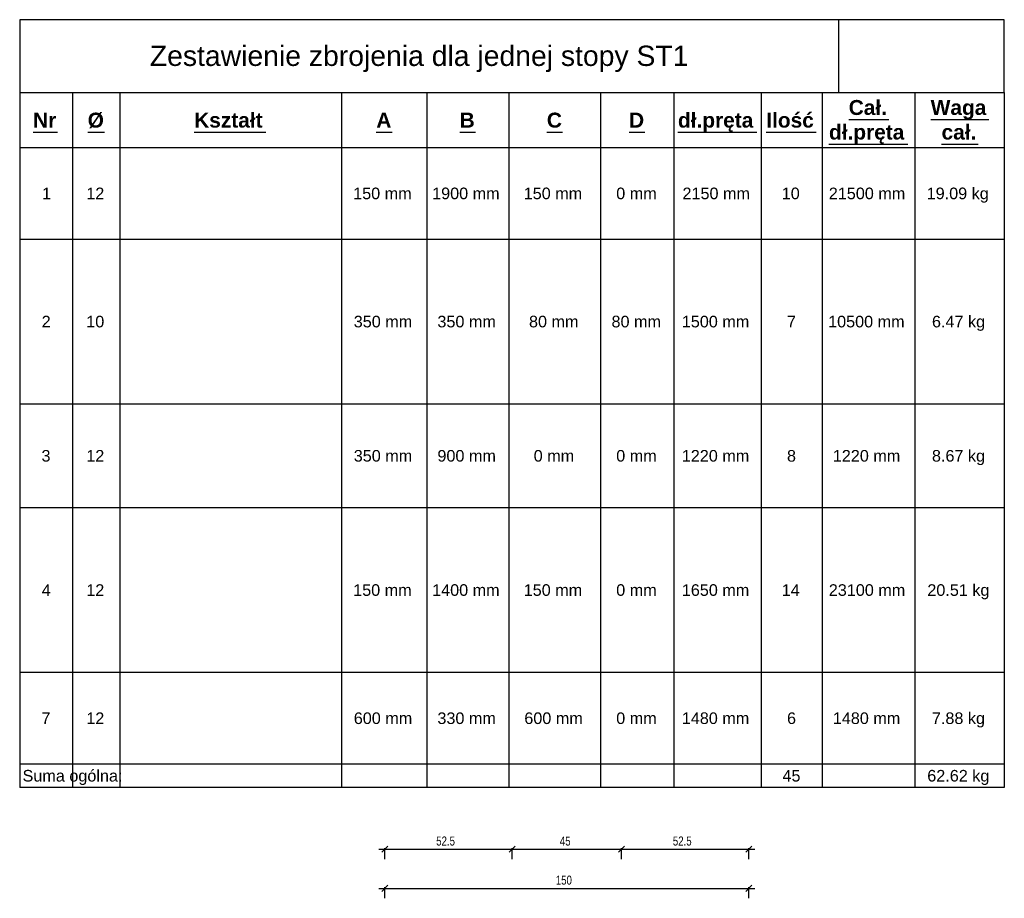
# Model space of a CAD drawing. Header units: millimetres. Extents: x -288865 to 11255, y 102926 to 380857.
# Tile 81 of 142: x -144590 to -136477, y 255847 to 263085. Entities that reach past the tile are written whole.
import ezdxf

# ---------------------------------------------------------------- set-up
doc = ezdxf.new("R2010")
doc.units = ezdxf.units.MM
doc.header["$MEASUREMENT"] = 0
doc.styles.add('ARIAL', font='arial.ttf')
doc.styles.add('Arial Bold', font='arialbd.ttf', dxfattribs={"height": 0.2})
doc.styles.add('RomanS Bold', font='txt', dxfattribs={"height": 0.2})

# ---------------------------------------------------------------- blocks, each defined once
blk = doc.blocks.new('DwgObject-66210877-3474 - 1303')
at = {"color": 1, "linetype": 'Continuous'}
for p, q in [((20178.4, 17326.9), (20178.4, 16726.9)), ((26926.1, 17326.9), (20178.4, 17326.9)), ((28291.5, 17326.9), (26926.1, 17326.9)), ((28291.5, 16726.9), (28291.5, 17326.9)), ((20178.4, 16726.9), (20178.4, 11001.5)), ((28291.5, 16726.9), (28291.5, 11001.5)), ((28291.5, 11001.5), (20178.4, 11001.5))]:
    blk.add_line(p, q, dxfattribs=at)
at = {"color": 4, "linetype": 'Continuous'}
for p, q in [((26926.1, 17326.9), (26926.1, 16726.9)), ((20178.4, 16726.9), (26926.1, 16726.9)), ((20614.9, 16726.9), (20614.9, 16272.4)), ((21002.6, 16726.9), (21002.6, 16272.4)), ((22830.7, 16726.9), (22830.7, 16272.4)), ((23532.4, 16726.9), (23532.4, 16272.4)), ((24209.7, 16726.9), (24209.7, 16272.4)), ((24963.9, 16726.9), (24963.9, 16272.4)), ((25569.6, 16726.9), (25569.6, 16272.4)), ((26287, 16726.9), (26287, 16272.4)), ((26791.8, 16726.9), (26791.8, 16272.4)), ((26926.1, 16726.9), (28291.5, 16726.9)), ((27553.3, 16726.9), (27553.3, 16272.4)), ((20614.9, 16272.4), (20178.4, 16272.4)), ((21002.6, 16272.4), (20614.9, 16272.4)), ((20614.9, 16272.4), (20614.9, 14916.5)), ((22830.7, 16272.4), (21002.6, 16272.4)), ((21002.6, 16272.4), (21002.6, 14916.5)), ((23532.4, 16272.4), (22830.7, 16272.4)), ((22830.7, 16272.4), (22830.7, 14916.5)), ((24209.7, 16272.4), (23532.4, 16272.4)), ((23532.4, 16272.4), (23532.4, 14916.5)), ((24963.9, 16272.4), (24209.7, 16272.4)), ((24209.7, 16272.4), (24209.7, 14916.5)), ((25569.6, 16272.4), (24963.9, 16272.4)), ((24963.9, 16272.4), (24963.9, 14916.5)), ((26287, 16272.4), (25569.6, 16272.4)), ((25569.6, 16272.4), (25569.6, 14916.5)), ((26791.8, 16272.4), (26287, 16272.4)), ((26287, 16272.4), (26287, 14916.5)), ((27553.3, 16272.4), (26791.8, 16272.4)), ((26791.8, 16272.4), (26791.8, 14916.5)), ((28291.5, 16272.4), (27553.3, 16272.4)), ((27553.3, 16272.4), (27553.3, 14916.5)), ((20614.9, 15516.5), (20178.4, 15516.5)), ((21002.6, 15516.5), (20614.9, 15516.5)), ((20614.9, 15516.5), (20614.9, 14160.7)), ((22830.7, 15516.5), (21002.6, 15516.5)), ((21002.6, 15516.5), (21002.6, 14160.7)), ((23532.4, 15516.5), (22830.7, 15516.5)), ((22830.7, 15516.5), (22830.7, 14160.7)), ((24209.7, 15516.5), (23532.4, 15516.5)), ((23532.4, 15516.5), (23532.4, 14160.7)), ((24963.9, 15516.5), (24209.7, 15516.5)), ((24209.7, 15516.5), (24209.7, 14160.7)), ((25569.6, 15516.5), (24963.9, 15516.5)), ((24963.9, 15516.5), (24963.9, 14160.7)), ((26287, 15516.5), (25569.6, 15516.5)), ((25569.6, 15516.5), (25569.6, 14160.7)), ((26791.8, 15516.5), (26287, 15516.5)), ((26287, 15516.5), (26287, 14160.7)), ((27553.3, 15516.5), (26791.8, 15516.5)), ((26791.8, 15516.5), (26791.8, 14160.7)), ((28291.5, 15516.5), (27553.3, 15516.5)), ((27553.3, 15516.5), (27553.3, 14160.7)), ((20614.9, 14160.7), (20178.4, 14160.7)), ((21002.6, 14160.7), (20614.9, 14160.7)), ((20614.9, 14160.7), (20614.9, 12804.9)), ((22830.7, 14160.7), (21002.6, 14160.7)), ((21002.6, 14160.7), (21002.6, 12804.9)), ((23532.4, 14160.7), (22830.7, 14160.7)), ((22830.7, 14160.7), (22830.7, 12804.9)), ((24209.7, 14160.7), (23532.4, 14160.7)), ((23532.4, 14160.7), (23532.4, 12804.9)), ((24963.9, 14160.7), (24209.7, 14160.7)), ((24209.7, 14160.7), (24209.7, 12804.9)), ((25569.6, 14160.7), (24963.9, 14160.7)), ((24963.9, 14160.7), (24963.9, 12804.9)), ((26287, 14160.7), (25569.6, 14160.7)), ((25569.6, 14160.7), (25569.6, 12804.9)), ((26791.8, 14160.7), (26287, 14160.7)), ((26287, 14160.7), (26287, 12804.9)), ((27553.3, 14160.7), (26791.8, 14160.7)), ((26791.8, 14160.7), (26791.8, 12804.9)), ((28291.5, 14160.7), (27553.3, 14160.7)), ((27553.3, 14160.7), (27553.3, 12804.9)), ((20614.9, 13304.9), (20178.4, 13304.9)), ((21002.6, 13304.9), (20614.9, 13304.9)), ((20614.9, 13304.9), (20614.9, 11949)), ((22830.7, 13304.9), (21002.6, 13304.9)), ((21002.6, 13304.9), (21002.6, 11949)), ((23532.4, 13304.9), (22830.7, 13304.9)), ((22830.7, 13304.9), (22830.7, 11949)), ((24209.7, 13304.9), (23532.4, 13304.9)), ((23532.4, 13304.9), (23532.4, 11949)), ((24963.9, 13304.9), (24209.7, 13304.9)), ((24209.7, 13304.9), (24209.7, 11949)), ((25569.6, 13304.9), (24963.9, 13304.9)), ((24963.9, 13304.9), (24963.9, 11949)), ((26287, 13304.9), (25569.6, 13304.9)), ((25569.6, 13304.9), (25569.6, 11949)), ((26791.8, 13304.9), (26287, 13304.9)), ((26287, 13304.9), (26287, 11949)), ((27553.3, 13304.9), (26791.8, 13304.9)), ((26791.8, 13304.9), (26791.8, 11949)), ((28291.5, 13304.9), (27553.3, 13304.9)), ((27553.3, 13304.9), (27553.3, 11949)), ((20614.9, 11949), (20178.4, 11949)), ((21002.6, 11949), (20614.9, 11949)), ((20614.9, 11949), (20614.9, 11001.5)), ((22830.7, 11949), (21002.6, 11949)), ((21002.6, 11949), (21002.6, 11001.5)), ((23532.4, 11949), (22830.7, 11949)), ((22830.7, 11949), (22830.7, 11001.5)), ((24209.7, 11949), (23532.4, 11949)), ((23532.4, 11949), (23532.4, 11001.5)), ((24963.9, 11949), (24209.7, 11949)), ((24209.7, 11949), (24209.7, 11001.5)), ((25569.6, 11949), (24963.9, 11949)), ((24963.9, 11949), (24963.9, 11001.5)), ((26287, 11949), (25569.6, 11949)), ((25569.6, 11949), (25569.6, 11001.5)), ((26791.8, 11949), (26287, 11949)), ((26287, 11949), (26287, 11001.5)), ((27553.3, 11949), (26791.8, 11949)), ((26791.8, 11949), (26791.8, 11001.5)), ((28291.5, 11949), (27553.3, 11949)), ((27553.3, 11949), (27553.3, 11001.5)), ((20614.9, 11193.2), (20178.4, 11193.2)), ((21002.6, 11193.2), (20614.9, 11193.2)), ((22830.7, 11193.2), (21002.6, 11193.2)), ((23532.4, 11193.2), (22830.7, 11193.2)), ((24209.7, 11193.2), (23532.4, 11193.2)), ((24963.9, 11193.2), (24209.7, 11193.2)), ((25569.6, 11193.2), (24963.9, 11193.2)), ((26287, 11193.2), (25569.6, 11193.2)), ((26791.8, 11193.2), (26287, 11193.2)), ((27553.3, 11193.2), (26791.8, 11193.2)), ((28291.5, 11193.2), (27553.3, 11193.2))]:
    blk.add_line(p, q, dxfattribs=at)
at = {"color": 6, "linetype": 'Continuous'}
for p, q in [((27009.4, 16504), (27339.6, 16504)), ((27685, 16504), (28165.2, 16504)), ((20288.7, 16399.7), (20491.1, 16399.7)), ((20738.6, 16399.7), (20878.6, 16399.7)), ((21616, 16399.7), (22206.1, 16399.7)), ((23116.9, 16399.7), (23246.9, 16399.7)), ((23803.9, 16399.7), (23933.9, 16399.7)), ((24522.2, 16399.7), (24652.2, 16399.7)), ((25199.6, 16399.7), (25329.6, 16399.7)), ((25602.5, 16399.7), (26252.8, 16399.7)), ((26330.4, 16399.7), (26740.7, 16399.7)), ((26846.8, 16301.5), (27497.1, 16301.5)), ((27774.7, 16301.5), (28075, 16301.5)), ((23136.6, 10492.8), (24286.6, 10492.8)), ((23211.6, 10517.8), (23161.6, 10467.8)), ((23186.6, 10410.9), (23186.6, 10502.8)), ((24186.6, 10492.8), (25186.6, 10492.8)), ((24211.6, 10467.8), (24261.6, 10517.8)), ((24261.6, 10517.8), (24211.6, 10467.8)), ((24236.6, 10410.9), (24236.6, 10502.8)), ((24236.6, 10410.9), (24236.6, 10502.8)), ((25086.6, 10492.8), (26236.6, 10492.8)), ((25111.6, 10467.8), (25161.6, 10517.8)), ((25161.6, 10517.8), (25111.6, 10467.8)), ((25136.6, 10410.9), (25136.6, 10502.8)), ((25136.6, 10410.9), (25136.6, 10502.8)), ((26161.6, 10467.8), (26211.6, 10517.8)), ((26186.6, 10410.9), (26186.6, 10502.8)), ((23136.6, 10170.9), (26236.6, 10170.9)), ((23211.6, 10195.9), (23161.6, 10145.9)), ((23186.6, 10089), (23186.6, 10180.9)), ((26161.6, 10145.9), (26211.6, 10195.9)), ((26186.6, 10089), (26186.6, 10180.9))]:
    blk.add_line(p, q, dxfattribs=at)
for s, height, style, p in [('Zestawienie zbrojenia dla jednej stopy ST1', 167.139, 'ARIAL', (21250.7, 16945.8)), ('Cał.', 123.09, 'Arial Bold', (27009.4, 16542.1)), ('Waga', 123.09, 'Arial Bold', (27685, 16542.1)), ('Nr', 123.09, 'Arial Bold', (20288.7, 16437.9)), ('Ø', 123.1, 'Arial Bold', (20738.6, 16437.9)), ('Kształt', 123.09, 'Arial Bold', (21616, 16437.9)), ('A', 123.1, 'Arial Bold', (23116.9, 16437.9)), ('B', 123.1, 'Arial Bold', (23803.9, 16437.9)), ('C', 123.1, 'Arial Bold', (24522.2, 16437.9)), ('D', 123.1, 'Arial Bold', (25199.6, 16437.9)), ('dł.pręta', 123.09, 'Arial Bold', (25602.5, 16437.9)), ('Ilość', 123.09, 'Arial Bold', (26330.4, 16437.9)), ('dł.pręta', 123.09, 'Arial Bold', (26846.8, 16339.7)), ('cał.', 123.09, 'Arial Bold', (27774.7, 16339.7)), ('1', 95.5, 'ARIAL', (20363, 15848.1)), ('12', 95.51, 'ARIAL', (20727.2, 15848.1)), ('150 mm', 95.51, 'ARIAL', (22926.3, 15848.1)), ('1900 mm', 95.51, 'ARIAL', (23577, 15848.1)), ('150 mm', 95.51, 'ARIAL', (24331.5, 15848.1)), ('0 mm', 95.51, 'ARIAL', (25093.8, 15848.1)), ('2150 mm', 95.51, 'ARIAL', (25639.8, 15848.1)), ('10', 95.51, 'ARIAL', (26457.6, 15848.1)), ('21500 mm', 95.51, 'ARIAL', (26845.3, 15848.1)), ('19.09 kg', 95.51, 'ARIAL', (27651.8, 15848.1)), ('2', 95.5, 'ARIAL', (20359.5, 14792.3)), ('10', 95.51, 'ARIAL', (20726.9, 14792.3)), ('350 mm', 95.51, 'ARIAL', (22931, 14792.3)), ('350 mm', 95.51, 'ARIAL', (23620.4, 14792.3)), ('80 mm', 95.51, 'ARIAL', (24375.1, 14792.3)), ('80 mm', 95.51, 'ARIAL', (25055, 14792.3)), ('1500 mm', 95.51, 'ARIAL', (25634.2, 14792.3)), ('7', 95.5, 'ARIAL', (26500.5, 14792.3)), ('10500 mm', 95.51, 'ARIAL', (26839.7, 14792.3)), ('6.47 kg', 95.51, 'ARIAL', (27695.6, 14792.3)), ('3', 95.5, 'ARIAL', (20358, 13686.5)), ('12', 95.51, 'ARIAL', (20727.2, 13686.5)), ('350 mm', 95.51, 'ARIAL', (22931, 13686.5)), ('900 mm', 95.51, 'ARIAL', (23620.5, 13686.5)), ('0 mm', 95.51, 'ARIAL', (24413.8, 13686.5)), ('0 mm', 95.51, 'ARIAL', (25093.8, 13686.5)), ('1220 mm', 95.51, 'ARIAL', (25634.2, 13686.5)), ('8', 95.5, 'ARIAL', (26500.8, 13686.5)), ('1220 mm', 95.51, 'ARIAL', (26878.5, 13686.5)), ('8.67 kg', 95.51, 'ARIAL', (27695.3, 13686.5)), ('4', 95.5, 'ARIAL', (20360.3, 12580.6)), ('12', 95.51, 'ARIAL', (20727.2, 12580.6)), ('150 mm', 95.51, 'ARIAL', (22926.3, 12580.6)), ('1400 mm', 95.51, 'ARIAL', (23577, 12580.6)), ('150 mm', 95.51, 'ARIAL', (24331.5, 12580.6)), ('0 mm', 95.51, 'ARIAL', (25093.8, 12580.6)), ('1650 mm', 95.51, 'ARIAL', (25634.2, 12580.6)), ('14', 95.51, 'ARIAL', (26457.6, 12580.6)), ('23100 mm', 95.51, 'ARIAL', (26845.3, 12580.6)), ('20.51 kg', 95.51, 'ARIAL', (27657.3, 12580.6)), ('7', 95.5, 'ARIAL', (20357.7, 11524.8)), ('12', 95.51, 'ARIAL', (20727.2, 11524.8)), ('600 mm', 95.51, 'ARIAL', (22931.3, 11524.8)), ('330 mm', 95.51, 'ARIAL', (23620.4, 11524.8)), ('600 mm', 95.51, 'ARIAL', (24336.5, 11524.8)), ('0 mm', 95.51, 'ARIAL', (25093.8, 11524.8)), ('1480 mm', 95.51, 'ARIAL', (25634.2, 11524.8)), ('6', 95.5, 'ARIAL', (26501.2, 11524.8)), ('1480 mm', 95.51, 'ARIAL', (26878.5, 11524.8)), ('7.88 kg', 95.51, 'ARIAL', (27694.9, 11524.8)), ('Suma ogólna:', 95.508, 'ARIAL', (20202, 11051)), ('45', 95.51, 'ARIAL', (26463.7, 11051)), ('62.62 kg', 95.51, 'ARIAL', (27656.8, 11051))]:
    blk.add_text(s, height=height, dxfattribs=dict(at, style=style)).set_placement(p)
at = {"color": 6, "linetype": 'Continuous', "style": 'RomanS Bold', "width": 0.8}
for s, p in [('52.5', (23610.4, 10523.8)), ('45', (24629.2, 10523.5)), ('52.5', (25560.4, 10523.8)), ('150', (24595.9, 10201.6))]:
    blk.add_text(s, height=74.32, dxfattribs=at).set_placement(p)

msp = doc.modelspace()

# ---------------------------------------------------------------- block references
msp.add_blockref('DwgObject-66210877-3474 - 1303', (-164768.1, 245757.8))

doc.saveas('drawing.dxf')
